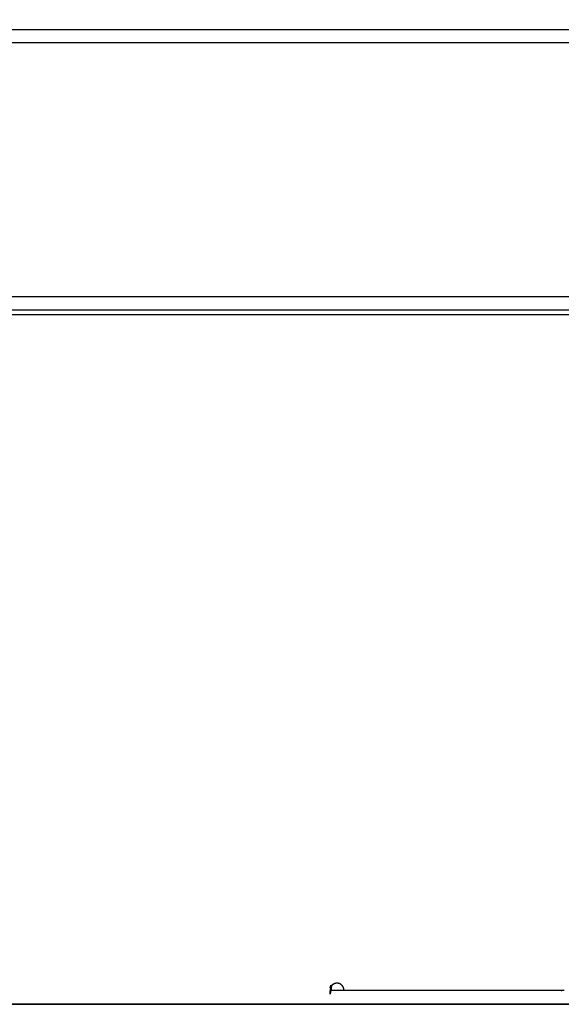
# Model space of a CAD drawing. Header units: millimetres. Extents: x -445 to 455, y -100 to 117.
# Tile 10 of 13: x 342 to 401, y -100 to 7. Entities that reach past the tile are written whole.
import ezdxf

# ---------------------------------------------------------------- set-up
doc = ezdxf.new("R2010")
doc.units = ezdxf.units.MM
doc.header["$MEASUREMENT"] = 0
doc.layers.add('Predefinito', color=5, linetype='Continuous')

# ---------------------------------------------------------------- blocks, each defined once
blk = doc.blocks.new('(#4957) MENSOLA_INTELIGENTE')
at = {"layer": 'Predefinito'}
for points in [[(872.62, 130.92), (27.38, 130.92)], [(821.22, 130.92), (78.78, 130.92)], [(821.37, 130.92), (821.22, 130.92)], [(821.34, 130.92), (821.22, 128.92)], [(821.22, 128.92), (821.34, 130.92)], [(821.22, 128.92), (821.22, 130.58)], [(821.34, 130.92), (846.34, 130.92)], [(821.34, 130.92), (846.34, 130.92)], [(821.34, 130.92), (846.34, 130.92)], [(846.34, 130.92), (821.34, 130.92)], [(821.37, 129.42), (821.37, 130.92)], [(821.97, 129.42), (821.97, 130.92)], [(846.66, 130.92), (822.72, 130.92)], [(822.72, 130.92), (822.72, 129.42)], [(822.72, 129.42), (822.72, 130.92)], [(833.84, 130.92), (833.84, 121.09)], [(833.84, 130.92), (833.84, 121.09)], [(834.69, 130.92), (834.69, 129.42)], [(846.66, 130.17), (822.72, 130.17)], [(872.62, 129.42), (27.38, 129.42)], [(821.22, 129.42), (78.78, 129.42)], [(78.78, 128.92), (821.22, 128.92)], [(78.78, 128.92), (821.22, 128.92)], [(821.22, 128.92), (821.22, 90.92)], [(821.22, 128.92), (821.22, 90.92)], [(821.22, 128.92), (821.22, 90.92)], [(821.22, 90.92), (821.22, 128.92)], [(821.22, 128.92), (821.22, 90.92)], [(821.22, 90.92), (821.22, 128.92)], [(821.22, 90.92), (821.22, 128.92)], [(846.66, 129.42), (822.72, 129.42)], [(836.84, 118.09), (836.84, 118.16), (836.83, 118.22), (836.83, 118.29), (836.82, 118.36), (836.82, 118.43), (836.81, 118.5), (836.8, 118.57), (836.79, 118.64), (836.77, 118.71), (836.76, 118.78), (836.74, 118.85), (836.72, 118.92), (836.7, 118.99), (836.68, 119.06), (836.65, 119.13), (836.63, 119.19), (836.6, 119.26), (836.57, 119.33), (836.54, 119.4), (836.5, 119.47), (836.47, 119.54), (836.43, 119.6), (836.39, 119.67), (836.35, 119.73), (836.3, 119.8), (836.26, 119.86), (836.21, 119.92), (836.17, 119.98), (836.12, 120.04), (836.06, 120.1), (836.01, 120.16), (835.96, 120.21), (835.9, 120.27), (835.85, 120.32), (835.79, 120.37), (835.73, 120.42), (835.67, 120.47), (835.6, 120.51), (835.54, 120.56), (835.48, 120.6), (835.41, 120.64), (835.35, 120.68), (835.28, 120.72), (835.21, 120.76), (835.15, 120.79), (835.08, 120.82), (835.01, 120.85), (834.94, 120.88), (834.87, 120.91), (834.8, 120.93), (834.73, 120.95), (834.66, 120.97), (834.59, 120.99), (834.52, 121.01), (834.45, 121.03), (834.38, 121.04), (834.31, 121.05), (834.24, 121.06), (834.17, 121.07), (834.11, 121.08), (834.04, 121.08), (833.97, 121.09), (833.9, 121.09), (833.84, 121.09), (833.77, 121.09), (833.7, 121.09), (833.63, 121.08), (833.57, 121.08), (833.5, 121.07), (833.43, 121.06), (833.36, 121.05), (833.29, 121.04), (833.22, 121.03), (833.15, 121.01), (833.08, 120.99), (833.01, 120.97), (832.94, 120.95), (832.87, 120.93), (832.8, 120.91), (832.73, 120.88), (832.66, 120.85), (832.59, 120.82), (832.53, 120.79), (832.46, 120.76), (832.39, 120.72), (832.33, 120.68), (832.26, 120.64), (832.19, 120.6), (832.13, 120.56), (832.07, 120.51), (832.01, 120.47), (831.95, 120.42), (831.89, 120.37), (831.83, 120.32), (831.77, 120.27), (831.72, 120.21), (831.66, 120.16), (831.61, 120.1), (831.56, 120.04), (831.51, 119.98), (831.46, 119.92), (831.41, 119.86), (831.37, 119.8), (831.33, 119.73), (831.28, 119.67), (831.24, 119.6), (831.21, 119.54), (831.17, 119.47), (831.14, 119.4), (831.11, 119.33), (831.08, 119.26), (831.05, 119.19), (831.02, 119.13), (831, 119.06), (830.97, 118.99), (830.95, 118.92), (830.93, 118.85), (830.92, 118.78), (830.9, 118.71), (830.89, 118.64), (830.87, 118.57), (830.86, 118.5), (830.86, 118.43), (830.85, 118.36), (830.84, 118.29), (830.84, 118.22), (830.84, 118.16), (830.84, 118.09)], [(836.84, 118.09), (836.83, 118.19), (836.83, 118.3), (836.82, 118.4), (836.81, 118.5), (836.79, 118.61), (836.77, 118.71), (836.75, 118.81), (836.72, 118.91), (836.69, 119.01), (836.66, 119.11), (836.62, 119.2), (836.58, 119.3), (836.54, 119.39), (836.49, 119.48), (836.44, 119.58), (836.39, 119.66), (836.33, 119.75), (836.28, 119.84), (836.21, 119.92), (836.15, 120), (836.08, 120.08), (836.01, 120.16), (835.94, 120.23), (835.86, 120.3), (835.79, 120.37), (835.71, 120.44), (835.62, 120.5), (835.54, 120.56), (835.45, 120.62), (835.37, 120.67), (835.28, 120.72), (835.18, 120.77), (835.09, 120.82), (835, 120.86), (834.9, 120.9), (834.8, 120.93), (834.7, 120.96), (834.6, 120.99), (834.5, 121.02), (834.4, 121.04), (834.3, 121.05), (834.2, 121.07), (834.09, 121.08), (833.99, 121.09), (833.89, 121.09), (833.78, 121.09), (833.68, 121.09), (833.58, 121.08), (833.47, 121.07), (833.37, 121.05), (833.27, 121.04), (833.17, 121.02), (833.07, 120.99), (832.97, 120.96), (832.87, 120.93), (832.77, 120.9), (832.68, 120.86), (832.58, 120.82), (832.49, 120.77), (832.4, 120.72), (832.31, 120.67), (832.22, 120.62), (832.13, 120.56), (832.05, 120.5), (831.97, 120.44), (831.89, 120.37), (831.81, 120.3), (831.73, 120.23), (831.66, 120.16), (831.59, 120.08), (831.52, 120), (831.46, 119.92), (831.4, 119.84), (831.34, 119.75), (831.28, 119.66), (831.23, 119.58), (831.18, 119.48), (831.13, 119.39), (831.09, 119.3), (831.05, 119.2), (831.01, 119.11), (830.98, 119.01), (830.95, 118.91), (830.92, 118.81), (830.9, 118.71), (830.88, 118.61), (830.86, 118.5), (830.85, 118.4), (830.84, 118.3), (830.84, 118.19), (830.84, 118.09)], [(836.84, 118.09), (836.83, 118.19), (836.83, 118.3), (836.82, 118.4), (836.81, 118.5), (836.79, 118.61), (836.77, 118.71), (836.75, 118.81), (836.72, 118.91), (836.69, 119.01), (836.66, 119.11), (836.62, 119.2), (836.58, 119.3), (836.54, 119.39), (836.49, 119.48), (836.44, 119.58), (836.39, 119.66), (836.33, 119.75), (836.28, 119.84), (836.21, 119.92), (836.15, 120), (836.08, 120.08), (836.01, 120.16), (835.94, 120.23), (835.86, 120.3), (835.79, 120.37), (835.71, 120.44), (835.62, 120.5), (835.54, 120.56), (835.45, 120.62), (835.37, 120.67), (835.28, 120.72), (835.18, 120.77), (835.09, 120.82), (835, 120.86), (834.9, 120.9), (834.8, 120.93), (834.7, 120.96), (834.6, 120.99), (834.5, 121.02), (834.4, 121.04), (834.3, 121.05), (834.2, 121.07), (834.09, 121.08), (833.99, 121.09), (833.89, 121.09), (833.78, 121.09), (833.68, 121.09), (833.58, 121.08), (833.47, 121.07), (833.37, 121.05), (833.27, 121.04), (833.17, 121.02), (833.07, 120.99), (832.97, 120.96), (832.87, 120.93), (832.77, 120.9), (832.68, 120.86), (832.58, 120.82), (832.49, 120.77), (832.4, 120.72), (832.31, 120.67), (832.22, 120.62), (832.13, 120.56), (832.05, 120.5), (831.97, 120.44), (831.89, 120.37), (831.81, 120.3), (831.73, 120.23), (831.66, 120.16), (831.59, 120.08), (831.52, 120), (831.46, 119.92), (831.4, 119.84), (831.34, 119.75), (831.28, 119.66), (831.23, 119.58), (831.18, 119.48), (831.13, 119.39), (831.09, 119.3), (831.05, 119.2), (831.01, 119.11), (830.98, 119.01), (830.95, 118.91), (830.92, 118.81), (830.9, 118.71), (830.88, 118.61), (830.86, 118.5), (830.85, 118.4), (830.84, 118.3), (830.84, 118.19), (830.84, 118.09)], [(830.84, 118.09), (830.84, 102.09)], [(830.84, 102.09), (830.84, 118.09)], [(830.84, 102.09), (830.84, 118.09)], [(836.84, 102.09), (836.84, 118.09)], [(836.84, 118.09), (836.84, 102.09)], [(836.84, 118.09), (836.84, 102.09)], [(821.22, 109.92), (78.78, 109.92)], [(821.22, 109.92), (78.78, 109.92)], [(830.84, 102.09), (830.76, 102.03), (830.69, 101.98), (830.62, 101.92), (830.55, 101.86), (830.48, 101.8), (830.41, 101.73), (830.34, 101.67), (830.27, 101.6), (830.21, 101.53), (830.14, 101.46), (830.08, 101.39), (830.02, 101.32), (829.95, 101.24), (829.89, 101.16), (829.83, 101.09), (829.78, 101.01), (829.72, 100.93), (829.66, 100.84), (829.61, 100.76), (829.56, 100.68), (829.51, 100.59), (829.46, 100.5), (829.41, 100.42), (829.36, 100.33), (829.32, 100.24), (829.28, 100.15), (829.24, 100.05), (829.2, 99.96), (829.16, 99.87), (829.13, 99.77), (829.09, 99.68), (829.06, 99.58), (829.03, 99.48), (829.01, 99.39), (828.98, 99.29), (828.96, 99.19), (828.94, 99.09), (828.92, 98.99), (828.9, 98.9), (828.89, 98.8), (828.87, 98.7), (828.86, 98.6), (828.85, 98.5), (828.85, 98.4), (828.84, 98.3), (828.84, 98.2), (828.84, 98.1), (828.84, 98), (828.84, 97.91), (828.84, 97.81), (828.85, 97.71), (828.86, 97.61), (828.87, 97.52), (828.88, 97.42), (828.89, 97.33), (828.91, 97.23), (828.93, 97.14), (828.95, 97.05), (828.97, 96.96), (828.99, 96.86), (829.01, 96.77), (829.04, 96.68), (829.06, 96.6), (829.09, 96.51), (829.12, 96.42), (829.15, 96.34), (829.19, 96.25), (829.22, 96.16), (829.26, 96.08), (829.3, 95.99), (829.34, 95.91), (829.38, 95.82), (829.43, 95.74), (829.47, 95.65), (829.52, 95.57), (829.57, 95.49), (829.62, 95.4), (829.67, 95.32), (829.73, 95.24), (829.79, 95.16), (829.84, 95.08), (829.9, 95), (829.97, 94.93), (830.03, 94.85), (830.09, 94.77), (830.16, 94.7), (830.23, 94.63), (830.3, 94.56), (830.37, 94.49), (830.44, 94.42), (830.52, 94.35), (830.6, 94.28), (830.67, 94.22), (830.75, 94.16), (830.83, 94.09), (830.91, 94.03), (831, 93.98), (831.08, 93.92), (831.16, 93.86), (831.25, 93.81), (831.34, 93.76), (831.42, 93.71), (831.51, 93.66), (831.6, 93.62), (831.69, 93.57), (831.78, 93.53), (831.87, 93.49), (831.97, 93.45), (832.06, 93.42), (832.15, 93.38), (832.24, 93.35), (832.34, 93.32), (832.43, 93.29), (832.53, 93.27), (832.62, 93.24), (832.71, 93.22), (832.81, 93.2), (832.9, 93.18), (833, 93.16), (833.09, 93.15), (833.19, 93.13), (833.28, 93.12), (833.37, 93.11), (833.47, 93.1), (833.56, 93.1), (833.65, 93.09), (833.74, 93.09), (833.84, 93.09), (833.93, 93.09), (834.02, 93.09), (834.11, 93.1), (834.21, 93.1), (834.3, 93.11), (834.39, 93.12), (834.49, 93.13), (834.58, 93.15), (834.68, 93.16), (834.77, 93.18), (834.86, 93.2), (834.96, 93.22), (835.05, 93.24), (835.15, 93.27), (835.24, 93.29), (835.34, 93.32), (835.43, 93.35), (835.52, 93.38), (835.62, 93.42), (835.71, 93.45), (835.8, 93.49), (835.89, 93.53), (835.98, 93.57), (836.07, 93.62), (836.16, 93.66), (836.25, 93.71), (836.34, 93.76), (836.42, 93.81), (836.51, 93.86), (836.59, 93.92), (836.68, 93.98), (836.76, 94.03), (836.84, 94.09), (836.92, 94.16), (837, 94.22), (837.08, 94.28), (837.15, 94.35), (837.23, 94.42), (837.3, 94.49), (837.37, 94.56), (837.44, 94.63), (837.51, 94.7), (837.58, 94.77), (837.64, 94.85), (837.71, 94.93), (837.77, 95), (837.83, 95.08), (837.89, 95.16), (837.94, 95.24), (838, 95.32), (838.05, 95.4), (838.1, 95.49), (838.15, 95.57), (838.2, 95.65), (838.25, 95.74), (838.29, 95.82), (838.33, 95.91), (838.37, 95.99), (838.41, 96.08), (838.45, 96.16), (838.49, 96.25), (838.52, 96.34), (838.55, 96.42), (838.58, 96.51), (838.61, 96.6), (838.63, 96.68), (838.66, 96.77), (838.68, 96.86), (838.71, 96.96), (838.73, 97.05), (838.75, 97.14), (838.76, 97.23), (838.78, 97.33), (838.79, 97.42), (838.8, 97.52), (838.81, 97.61), (838.82, 97.71), (838.83, 97.81), (838.83, 97.91), (838.84, 98), (838.84, 98.1), (838.84, 98.2), (838.83, 98.3), (838.83, 98.4), (838.82, 98.5), (838.81, 98.6), (838.8, 98.7), (838.79, 98.8), (838.77, 98.9), (838.75, 98.99), (838.73, 99.09), (838.71, 99.19), (838.69, 99.29), (838.67, 99.39), (838.64, 99.48), (838.61, 99.58), (838.58, 99.68), (838.54, 99.77), (838.51, 99.87), (838.47, 99.96), (838.43, 100.05), (838.39, 100.15), (838.35, 100.24), (838.31, 100.33), (838.26, 100.42), (838.21, 100.5), (838.17, 100.59), (838.12, 100.68), (838.06, 100.76), (838.01, 100.84), (837.95, 100.93), (837.9, 101.01), (837.84, 101.09), (837.78, 101.16), (837.72, 101.24), (837.66, 101.32), (837.59, 101.39), (837.53, 101.46), (837.46, 101.53), (837.4, 101.6), (837.33, 101.67), (837.26, 101.73), (837.19, 101.8), (837.12, 101.86), (837.05, 101.92), (836.98, 101.98), (836.91, 102.03), (836.84, 102.09)], [(830.84, 102.09), (830.7, 101.98), (830.57, 101.87), (830.44, 101.76), (830.31, 101.64), (830.19, 101.51), (830.07, 101.38), (829.96, 101.25), (829.86, 101.12), (829.75, 100.98), (829.65, 100.83), (829.56, 100.69), (829.47, 100.54), (829.39, 100.38), (829.32, 100.23), (829.24, 100.07), (829.18, 99.91), (829.12, 99.75), (829.06, 99.58), (829.01, 99.41), (828.97, 99.25), (828.93, 99.08), (828.9, 98.91), (828.88, 98.74), (828.86, 98.56), (828.85, 98.39), (828.84, 98.22), (828.84, 98.04), (828.84, 97.87), (828.85, 97.7), (828.87, 97.52), (828.89, 97.35), (828.92, 97.18), (828.95, 97.01), (828.99, 96.84), (829.04, 96.67), (829.09, 96.51), (829.15, 96.35), (829.21, 96.18), (829.28, 96.03), (829.36, 95.87), (829.44, 95.71), (829.52, 95.56), (829.61, 95.42), (829.71, 95.27), (829.81, 95.13), (829.91, 94.99), (830.02, 94.86), (830.14, 94.73), (830.26, 94.6), (830.38, 94.48), (830.51, 94.36), (830.64, 94.25), (830.77, 94.14), (830.91, 94.03), (831.06, 93.94), (831.2, 93.84), (831.35, 93.75), (831.5, 93.67), (831.66, 93.59), (831.81, 93.52), (831.97, 93.45), (832.14, 93.39), (832.3, 93.33), (832.47, 93.28), (832.63, 93.24), (832.8, 93.2), (832.97, 93.17), (833.14, 93.14), (833.32, 93.12), (833.49, 93.1), (833.66, 93.09), (833.84, 93.09), (834.01, 93.09), (834.18, 93.1), (834.36, 93.12), (834.53, 93.14), (834.7, 93.17), (834.87, 93.2), (835.04, 93.24), (835.21, 93.28), (835.37, 93.33), (835.54, 93.39), (835.7, 93.45), (835.86, 93.52), (836.02, 93.59), (836.17, 93.67), (836.32, 93.75), (836.47, 93.84), (836.62, 93.94), (836.76, 94.03), (836.9, 94.14), (837.03, 94.25), (837.17, 94.36), (837.29, 94.48), (837.42, 94.6), (837.54, 94.73), (837.65, 94.86), (837.76, 94.99), (837.86, 95.13), (837.96, 95.27), (838.06, 95.42), (838.15, 95.56), (838.24, 95.71), (838.32, 95.87), (838.39, 96.03), (838.46, 96.18), (838.52, 96.35), (838.58, 96.51), (838.63, 96.67), (838.68, 96.84), (838.72, 97.01), (838.75, 97.18), (838.78, 97.35), (838.8, 97.52), (838.82, 97.7), (838.83, 97.87), (838.84, 98.04), (838.83, 98.22), (838.83, 98.39), (838.81, 98.56), (838.79, 98.74), (838.77, 98.91), (838.74, 99.08), (838.7, 99.25), (838.66, 99.41), (838.61, 99.58), (838.55, 99.75), (838.49, 99.91), (838.43, 100.07), (838.36, 100.23), (838.28, 100.38), (838.2, 100.54), (838.11, 100.69), (838.02, 100.83), (837.92, 100.98), (837.82, 101.12), (837.71, 101.25), (837.6, 101.38), (837.48, 101.51), (837.36, 101.64), (837.24, 101.76), (837.11, 101.87), (836.97, 101.98), (836.84, 102.09)], [(830.84, 102.09), (830.7, 101.98), (830.57, 101.87), (830.44, 101.76), (830.31, 101.64), (830.19, 101.51), (830.07, 101.38), (829.96, 101.25), (829.86, 101.12), (829.75, 100.98), (829.65, 100.83), (829.56, 100.69), (829.47, 100.54), (829.39, 100.38), (829.32, 100.23), (829.24, 100.07), (829.18, 99.91), (829.12, 99.75), (829.06, 99.58), (829.01, 99.41), (828.97, 99.25), (828.93, 99.08), (828.9, 98.91), (828.88, 98.74), (828.86, 98.56), (828.85, 98.39), (828.84, 98.22), (828.84, 98.04), (828.84, 97.87), (828.85, 97.7), (828.87, 97.52), (828.89, 97.35), (828.92, 97.18), (828.95, 97.01), (828.99, 96.84), (829.04, 96.67), (829.09, 96.51), (829.15, 96.35), (829.21, 96.18), (829.28, 96.03), (829.36, 95.87), (829.44, 95.71), (829.52, 95.56), (829.61, 95.42), (829.71, 95.27), (829.81, 95.13), (829.91, 94.99), (830.02, 94.86), (830.14, 94.73), (830.26, 94.6), (830.38, 94.48), (830.51, 94.36), (830.64, 94.25), (830.77, 94.14), (830.91, 94.03), (831.06, 93.94), (831.2, 93.84), (831.35, 93.75), (831.5, 93.67), (831.66, 93.59), (831.81, 93.52), (831.97, 93.45), (832.14, 93.39), (832.3, 93.33), (832.47, 93.28), (832.63, 93.24), (832.8, 93.2), (832.97, 93.17), (833.14, 93.14), (833.32, 93.12), (833.49, 93.1), (833.66, 93.09), (833.84, 93.09), (834.01, 93.09), (834.18, 93.1), (834.36, 93.12), (834.53, 93.14), (834.7, 93.17), (834.87, 93.2), (835.04, 93.24), (835.21, 93.28), (835.37, 93.33), (835.54, 93.39), (835.7, 93.45), (835.86, 93.52), (836.02, 93.59), (836.17, 93.67), (836.32, 93.75), (836.47, 93.84), (836.62, 93.94), (836.76, 94.03), (836.9, 94.14), (837.03, 94.25), (837.17, 94.36), (837.29, 94.48), (837.42, 94.6), (837.54, 94.73), (837.65, 94.86), (837.76, 94.99), (837.86, 95.13), (837.96, 95.27), (838.06, 95.42), (838.15, 95.56), (838.24, 95.71), (838.32, 95.87), (838.39, 96.03), (838.46, 96.18), (838.52, 96.35), (838.58, 96.51), (838.63, 96.67), (838.68, 96.84), (838.72, 97.01), (838.75, 97.18), (838.78, 97.35), (838.8, 97.52), (838.82, 97.7), (838.83, 97.87), (838.84, 98.04), (838.83, 98.22), (838.83, 98.39), (838.81, 98.56), (838.79, 98.74), (838.77, 98.91), (838.74, 99.08), (838.7, 99.25), (838.66, 99.41), (838.61, 99.58), (838.55, 99.75), (838.49, 99.91), (838.43, 100.07), (838.36, 100.23), (838.28, 100.38), (838.2, 100.54), (838.11, 100.69), (838.02, 100.83), (837.92, 100.98), (837.82, 101.12), (837.71, 101.25), (837.6, 101.38), (837.48, 101.51), (837.36, 101.64), (837.24, 101.76), (837.11, 101.87), (836.97, 101.98), (836.84, 102.09)], [(821.22, 90.92), (78.78, 90.92)], [(78.78, 90.92), (821.22, 90.92)], [(821.22, 90.92), (78.78, 90.92)], [(821.34, 11.18), (821.22, 90.92)], [(821.22, 90.92), (821.34, 11.18)], [(898.4, 81.99), (1.6, 81.99)], [(898.4, 81.55), (1.6, 81.55)], [(846.34, 67.55), (821.34, 67.55)], [(846.34, 67.55), (821.34, 67.55)], [(897.07, 34.11), (2.93, 34.11)], [(450, 34.14), (897.11, 34.14)], [(897.07, 32.61), (2.93, 32.61)], [(897.11, 32.7), (450, 32.7)], [(836.84, 14.18), (836.84, 14.25), (836.83, 14.32), (836.83, 14.38), (836.82, 14.45), (836.82, 14.52), (836.81, 14.59), (836.8, 14.66), (836.79, 14.73), (836.77, 14.8), (836.76, 14.87), (836.74, 14.94), (836.72, 15.01), (836.7, 15.08), (836.68, 15.15), (836.65, 15.22), (836.63, 15.29), (836.6, 15.36), (836.57, 15.42), (836.54, 15.49), (836.5, 15.56), (836.47, 15.63), (836.43, 15.69), (836.39, 15.76), (836.35, 15.82), (836.3, 15.89), (836.26, 15.95), (836.21, 16.01), (836.17, 16.07), (836.12, 16.13), (836.06, 16.19), (836.01, 16.25), (835.96, 16.3), (835.9, 16.36), (835.85, 16.41), (835.79, 16.46), (835.73, 16.51), (835.67, 16.56), (835.6, 16.61), (835.54, 16.65), (835.48, 16.69), (835.41, 16.73), (835.35, 16.77), (835.28, 16.81), (835.21, 16.85), (835.15, 16.88), (835.08, 16.91), (835.01, 16.94), (834.94, 16.97), (834.87, 17), (834.8, 17.02), (834.73, 17.05), (834.66, 17.07), (834.59, 17.09), (834.52, 17.1), (834.45, 17.12), (834.38, 17.13), (834.31, 17.14), (834.24, 17.16), (834.17, 17.16), (834.11, 17.17), (834.04, 17.18), (833.97, 17.18), (833.9, 17.18), (833.84, 17.18), (833.77, 17.18), (833.7, 17.18), (833.63, 17.18), (833.57, 17.17), (833.5, 17.16), (833.43, 17.16), (833.36, 17.14), (833.29, 17.13), (833.22, 17.12), (833.15, 17.1), (833.08, 17.09), (833.01, 17.07), (832.94, 17.05), (832.87, 17.02), (832.8, 17), (832.73, 16.97), (832.66, 16.94), (832.59, 16.91), (832.53, 16.88), (832.46, 16.85), (832.39, 16.81), (832.33, 16.77), (832.26, 16.73), (832.19, 16.69), (832.13, 16.65), (832.07, 16.61), (832.01, 16.56), (831.95, 16.51), (831.89, 16.46), (831.83, 16.41), (831.77, 16.36), (831.72, 16.3), (831.66, 16.25), (831.61, 16.19), (831.56, 16.13), (831.51, 16.07), (831.46, 16.01), (831.41, 15.95), (831.37, 15.89), (831.33, 15.82), (831.28, 15.76), (831.24, 15.69), (831.21, 15.63), (831.17, 15.56), (831.14, 15.49), (831.11, 15.42), (831.08, 15.36), (831.05, 15.29), (831.02, 15.22), (831, 15.15), (830.97, 15.08), (830.95, 15.01), (830.93, 14.94), (830.92, 14.87), (830.9, 14.8), (830.89, 14.73), (830.87, 14.66), (830.86, 14.59), (830.86, 14.52), (830.85, 14.45), (830.84, 14.38), (830.84, 14.32), (830.84, 14.25), (830.84, 14.18)], [(836.84, 14.18), (836.84, 14.25), (836.83, 14.32), (836.83, 14.38), (836.82, 14.45), (836.82, 14.52), (836.81, 14.59), (836.8, 14.66), (836.79, 14.73), (836.77, 14.8), (836.76, 14.87), (836.74, 14.94), (836.72, 15.01), (836.7, 15.08), (836.68, 15.15), (836.65, 15.22), (836.63, 15.29), (836.6, 15.36), (836.57, 15.42), (836.54, 15.49), (836.5, 15.56), (836.47, 15.63), (836.43, 15.69), (836.39, 15.76), (836.35, 15.82), (836.3, 15.89), (836.26, 15.95), (836.21, 16.01), (836.17, 16.07), (836.12, 16.13), (836.06, 16.19), (836.01, 16.25), (835.96, 16.3), (835.9, 16.36), (835.85, 16.41), (835.79, 16.46), (835.73, 16.51), (835.67, 16.56), (835.6, 16.61), (835.54, 16.65), (835.48, 16.69), (835.41, 16.73), (835.35, 16.77), (835.28, 16.81), (835.21, 16.85), (835.15, 16.88), (835.08, 16.91), (835.01, 16.94), (834.94, 16.97), (834.87, 17), (834.8, 17.02), (834.73, 17.05), (834.66, 17.07), (834.59, 17.09), (834.52, 17.1), (834.45, 17.12), (834.38, 17.13), (834.31, 17.14), (834.24, 17.16), (834.17, 17.16), (834.11, 17.17), (834.04, 17.18), (833.97, 17.18), (833.9, 17.18), (833.84, 17.18), (833.77, 17.18), (833.7, 17.18), (833.63, 17.18), (833.57, 17.17), (833.5, 17.16), (833.43, 17.16), (833.36, 17.14), (833.29, 17.13), (833.22, 17.12), (833.15, 17.1), (833.08, 17.09), (833.01, 17.07), (832.94, 17.05), (832.87, 17.02), (832.8, 17), (832.73, 16.97), (832.66, 16.94), (832.59, 16.91), (832.53, 16.88), (832.46, 16.85), (832.39, 16.81), (832.33, 16.77), (832.26, 16.73), (832.19, 16.69), (832.13, 16.65), (832.07, 16.61), (832.01, 16.56), (831.95, 16.51), (831.89, 16.46), (831.83, 16.41), (831.77, 16.36), (831.72, 16.3), (831.66, 16.25), (831.61, 16.19), (831.56, 16.13), (831.51, 16.07), (831.46, 16.01), (831.41, 15.95), (831.37, 15.89), (831.33, 15.82), (831.28, 15.76), (831.24, 15.69), (831.21, 15.63), (831.17, 15.56), (831.14, 15.49), (831.11, 15.42), (831.08, 15.36), (831.05, 15.29), (831.02, 15.22), (831, 15.15), (830.97, 15.08), (830.95, 15.01), (830.93, 14.94), (830.92, 14.87), (830.9, 14.8), (830.89, 14.73), (830.87, 14.66), (830.86, 14.59), (830.86, 14.52), (830.85, 14.45), (830.84, 14.38), (830.84, 14.32), (830.84, 14.25), (830.84, 14.18)], [(836.84, 14.18), (836.83, 14.29), (836.83, 14.39), (836.82, 14.49), (836.81, 14.6), (836.79, 14.7), (836.77, 14.8), (836.75, 14.9), (836.72, 15), (836.69, 15.1), (836.66, 15.2), (836.62, 15.29), (836.58, 15.39), (836.54, 15.48), (836.49, 15.58), (836.44, 15.67), (836.39, 15.76), (836.33, 15.84), (836.28, 15.93), (836.21, 16.01), (836.15, 16.09), (836.08, 16.17), (836.01, 16.25), (835.94, 16.32), (835.86, 16.39), (835.79, 16.46), (835.71, 16.53), (835.62, 16.59), (835.54, 16.65), (835.45, 16.71), (835.37, 16.76), (835.28, 16.81), (835.18, 16.86), (835.09, 16.91), (835, 16.95), (834.9, 16.99), (834.8, 17.02), (834.7, 17.05), (834.6, 17.08), (834.5, 17.11), (834.4, 17.13), (834.3, 17.15), (834.2, 17.16), (834.09, 17.17), (833.99, 17.18), (833.89, 17.18), (833.78, 17.18), (833.68, 17.18), (833.58, 17.17), (833.47, 17.16), (833.37, 17.15), (833.27, 17.13), (833.17, 17.11), (833.07, 17.08), (832.97, 17.05), (832.87, 17.02), (832.77, 16.99), (832.68, 16.95), (832.58, 16.91), (832.49, 16.86), (832.4, 16.81), (832.31, 16.76), (832.22, 16.71), (832.13, 16.65), (832.05, 16.59), (831.97, 16.53), (831.89, 16.46), (831.81, 16.39), (831.73, 16.32), (831.66, 16.25), (831.59, 16.17), (831.52, 16.09), (831.46, 16.01), (831.4, 15.93), (831.34, 15.84), (831.28, 15.76), (831.23, 15.67), (831.18, 15.58), (831.13, 15.48), (831.09, 15.39), (831.05, 15.29), (831.01, 15.2), (830.98, 15.1), (830.95, 15), (830.92, 14.9), (830.9, 14.8), (830.88, 14.7), (830.86, 14.6), (830.85, 14.49), (830.84, 14.39), (830.84, 14.29), (830.84, 14.18)], [(830.84, 14.18), (830.84, 14.12), (830.84, 14.05), (830.84, 13.98), (830.85, 13.91), (830.86, 13.84), (830.86, 13.78), (830.87, 13.71), (830.89, 13.64), (830.9, 13.57), (830.92, 13.5), (830.93, 13.43), (830.95, 13.36), (830.97, 13.29), (831, 13.22), (831.02, 13.15), (831.05, 13.08), (831.08, 13.01), (831.11, 12.94), (831.14, 12.87), (831.17, 12.8), (831.21, 12.74), (831.24, 12.67), (831.28, 12.61), (831.33, 12.54), (831.37, 12.48), (831.41, 12.41), (831.46, 12.35), (831.51, 12.29), (831.56, 12.23), (831.61, 12.17), (831.66, 12.12), (831.72, 12.06), (831.77, 12.01), (831.83, 11.95), (831.89, 11.9), (831.95, 11.85), (832.01, 11.81), (832.07, 11.76), (832.13, 11.71), (832.19, 11.67), (832.26, 11.63), (832.33, 11.59), (832.39, 11.55), (832.46, 11.52), (832.53, 11.48), (832.59, 11.45), (832.66, 11.42), (832.73, 11.39), (832.8, 11.37), (832.87, 11.34), (832.94, 11.32), (833.01, 11.3), (833.08, 11.28), (833.15, 11.26), (833.22, 11.25), (833.29, 11.23), (833.36, 11.22), (833.43, 11.21), (833.5, 11.2), (833.57, 11.19), (833.63, 11.19), (833.7, 11.19), (833.77, 11.18), (833.84, 11.18), (833.9, 11.18), (833.97, 11.19), (834.04, 11.19), (834.11, 11.19), (834.17, 11.2), (834.24, 11.21), (834.31, 11.22), (834.38, 11.23), (834.45, 11.25), (834.52, 11.26), (834.59, 11.28), (834.66, 11.3), (834.73, 11.32), (834.8, 11.34), (834.87, 11.37), (834.94, 11.39), (835.01, 11.42), (835.08, 11.45), (835.15, 11.48), (835.21, 11.52), (835.28, 11.55), (835.35, 11.59), (835.41, 11.63), (835.48, 11.67), (835.54, 11.71), (835.6, 11.76), (835.67, 11.81), (835.73, 11.85), (835.79, 11.9), (835.85, 11.95), (835.9, 12.01), (835.96, 12.06), (836.01, 12.12), (836.06, 12.17), (836.12, 12.23), (836.17, 12.29), (836.21, 12.35), (836.26, 12.41), (836.3, 12.48), (836.35, 12.54), (836.39, 12.61), (836.43, 12.67), (836.47, 12.74), (836.5, 12.8), (836.54, 12.87), (836.57, 12.94), (836.6, 13.01), (836.63, 13.08), (836.65, 13.15), (836.68, 13.22), (836.7, 13.29), (836.72, 13.36), (836.74, 13.43), (836.76, 13.5), (836.77, 13.57), (836.79, 13.64), (836.8, 13.71), (836.81, 13.78), (836.82, 13.84), (836.82, 13.91), (836.83, 13.98), (836.83, 14.05), (836.84, 14.12), (836.84, 14.18)], [(830.84, 14.18), (830.84, 14.12), (830.84, 14.05), (830.84, 13.98), (830.85, 13.91), (830.86, 13.84), (830.86, 13.78), (830.87, 13.71), (830.89, 13.64), (830.9, 13.57), (830.92, 13.5), (830.93, 13.43), (830.95, 13.36), (830.97, 13.29), (831, 13.22), (831.02, 13.15), (831.05, 13.08), (831.08, 13.01), (831.11, 12.94), (831.14, 12.87), (831.17, 12.8), (831.21, 12.74), (831.24, 12.67), (831.28, 12.61), (831.33, 12.54), (831.37, 12.48), (831.41, 12.41), (831.46, 12.35), (831.51, 12.29), (831.56, 12.23), (831.61, 12.17), (831.66, 12.12), (831.72, 12.06), (831.77, 12.01), (831.83, 11.95), (831.89, 11.9), (831.95, 11.85), (832.01, 11.81), (832.07, 11.76), (832.13, 11.71), (832.19, 11.67), (832.26, 11.63), (832.33, 11.59), (832.39, 11.55), (832.46, 11.52), (832.53, 11.48), (832.59, 11.45), (832.66, 11.42), (832.73, 11.39), (832.8, 11.37), (832.87, 11.34), (832.94, 11.32), (833.01, 11.3), (833.08, 11.28), (833.15, 11.26), (833.22, 11.25), (833.29, 11.23), (833.36, 11.22), (833.43, 11.21), (833.5, 11.2), (833.57, 11.19), (833.63, 11.19), (833.7, 11.19), (833.77, 11.18), (833.84, 11.18), (833.9, 11.18), (833.97, 11.19), (834.04, 11.19), (834.11, 11.19), (834.17, 11.2), (834.24, 11.21), (834.31, 11.22), (834.38, 11.23), (834.45, 11.25), (834.52, 11.26), (834.59, 11.28), (834.66, 11.3), (834.73, 11.32), (834.8, 11.34), (834.87, 11.37), (834.94, 11.39), (835.01, 11.42), (835.08, 11.45), (835.15, 11.48), (835.21, 11.52), (835.28, 11.55), (835.35, 11.59), (835.41, 11.63), (835.48, 11.67), (835.54, 11.71), (835.6, 11.76), (835.67, 11.81), (835.73, 11.85), (835.79, 11.9), (835.85, 11.95), (835.9, 12.01), (835.96, 12.06), (836.01, 12.12), (836.06, 12.17), (836.12, 12.23), (836.17, 12.29), (836.21, 12.35), (836.26, 12.41), (836.3, 12.48), (836.35, 12.54), (836.39, 12.61), (836.43, 12.67), (836.47, 12.74), (836.5, 12.8), (836.54, 12.87), (836.57, 12.94), (836.6, 13.01), (836.63, 13.08), (836.65, 13.15), (836.68, 13.22), (836.7, 13.29), (836.72, 13.36), (836.74, 13.43), (836.76, 13.5), (836.77, 13.57), (836.79, 13.64), (836.8, 13.71), (836.81, 13.78), (836.82, 13.84), (836.82, 13.91), (836.83, 13.98), (836.83, 14.05), (836.84, 14.12), (836.84, 14.18)], [(830.84, 14.18), (830.84, 14.08), (830.84, 13.98), (830.85, 13.87), (830.86, 13.77), (830.88, 13.67), (830.9, 13.57), (830.92, 13.46), (830.95, 13.36), (830.98, 13.27), (831.01, 13.17), (831.05, 13.07), (831.09, 12.98), (831.13, 12.88), (831.18, 12.79), (831.23, 12.7), (831.28, 12.61), (831.34, 12.52), (831.4, 12.44), (831.46, 12.35), (831.52, 12.27), (831.59, 12.19), (831.66, 12.12), (831.73, 12.04), (831.81, 11.97), (831.89, 11.9), (831.97, 11.84), (832.05, 11.77), (832.13, 11.71), (832.22, 11.66), (832.31, 11.6), (832.4, 11.55), (832.49, 11.5), (832.58, 11.46), (832.68, 11.42), (832.77, 11.38), (832.87, 11.34), (832.97, 11.31), (833.07, 11.28), (833.17, 11.26), (833.27, 11.24), (833.37, 11.22), (833.47, 11.2), (833.58, 11.19), (833.68, 11.19), (833.78, 11.18), (833.89, 11.18), (833.99, 11.19), (834.09, 11.19), (834.2, 11.2), (834.3, 11.22), (834.4, 11.24), (834.5, 11.26), (834.6, 11.28), (834.7, 11.31), (834.8, 11.34), (834.9, 11.38), (835, 11.42), (835.09, 11.46), (835.18, 11.5), (835.28, 11.55), (835.37, 11.6), (835.45, 11.66), (835.54, 11.71), (835.62, 11.77), (835.71, 11.84), (835.79, 11.9), (835.86, 11.97), (835.94, 12.04), (836.01, 12.12), (836.08, 12.19), (836.15, 12.27), (836.21, 12.35), (836.28, 12.44), (836.33, 12.52), (836.39, 12.61), (836.44, 12.7), (836.49, 12.79), (836.54, 12.88), (836.58, 12.98), (836.62, 13.07), (836.66, 13.17), (836.69, 13.27), (836.72, 13.36), (836.75, 13.46), (836.77, 13.57), (836.79, 13.67), (836.81, 13.77), (836.82, 13.87), (836.83, 13.98), (836.83, 14.08), (836.84, 14.18)], [(828.34, 4.18), (828.18, 4.18), (828.02, 4.19), (827.87, 4.2), (827.71, 4.21), (827.55, 4.23), (827.39, 4.25), (827.22, 4.27), (827.06, 4.3), (826.9, 4.33), (826.74, 4.37), (826.57, 4.41), (826.41, 4.45), (826.25, 4.5), (826.08, 4.55), (825.92, 4.61), (825.76, 4.67), (825.6, 4.74), (825.44, 4.81), (825.28, 4.89), (825.12, 4.96), (824.96, 5.05), (824.81, 5.14), (824.66, 5.23), (824.51, 5.32), (824.36, 5.42), (824.21, 5.53), (824.07, 5.64), (823.92, 5.75), (823.79, 5.86), (823.65, 5.98), (823.52, 6.11), (823.39, 6.23), (823.26, 6.36), (823.14, 6.5), (823.02, 6.63), (822.9, 6.77), (822.79, 6.91), (822.68, 7.06), (822.58, 7.2), (822.48, 7.35), (822.38, 7.5), (822.29, 7.66), (822.2, 7.81), (822.12, 7.97), (822.04, 8.13), (821.96, 8.28), (821.89, 8.44), (821.83, 8.61), (821.77, 8.77), (821.71, 8.93), (821.66, 9.09), (821.61, 9.26), (821.56, 9.42), (821.52, 9.58), (821.49, 9.75), (821.45, 9.91), (821.43, 10.07), (821.4, 10.23), (821.38, 10.39), (821.36, 10.55), (821.35, 10.71), (821.34, 10.87), (821.34, 11.03), (821.34, 11.18)], [(828.34, 4.18), (828.18, 4.18), (828.02, 4.19), (827.87, 4.2), (827.71, 4.21), (827.55, 4.23), (827.39, 4.25), (827.22, 4.27), (827.06, 4.3), (826.9, 4.33), (826.74, 4.37), (826.57, 4.41), (826.41, 4.45), (826.25, 4.5), (826.08, 4.55), (825.92, 4.61), (825.76, 4.67), (825.6, 4.74), (825.44, 4.81), (825.28, 4.89), (825.12, 4.96), (824.96, 5.05), (824.81, 5.14), (824.66, 5.23), (824.51, 5.32), (824.36, 5.42), (824.21, 5.53), (824.07, 5.64), (823.92, 5.75), (823.79, 5.86), (823.65, 5.98), (823.52, 6.11), (823.39, 6.23), (823.26, 6.36), (823.14, 6.5), (823.02, 6.63), (822.9, 6.77), (822.79, 6.91), (822.68, 7.06), (822.58, 7.2), (822.48, 7.35), (822.38, 7.5), (822.29, 7.66), (822.2, 7.81), (822.12, 7.97), (822.04, 8.13), (821.96, 8.28), (821.89, 8.44), (821.83, 8.61), (821.77, 8.77), (821.71, 8.93), (821.66, 9.09), (821.61, 9.26), (821.56, 9.42), (821.52, 9.58), (821.49, 9.75), (821.45, 9.91), (821.43, 10.07), (821.4, 10.23), (821.38, 10.39), (821.36, 10.55), (821.35, 10.71), (821.34, 10.87), (821.34, 11.03), (821.34, 11.18)], [(828.34, 4.18), (828.1, 4.19), (827.86, 4.2), (827.62, 4.22), (827.38, 4.25), (827.15, 4.28), (826.91, 4.33), (826.68, 4.38), (826.45, 4.44), (826.22, 4.51), (825.99, 4.59), (825.77, 4.67), (825.55, 4.76), (825.33, 4.86), (825.12, 4.97), (824.91, 5.08), (824.7, 5.2), (824.5, 5.33), (824.3, 5.46), (824.11, 5.61), (823.92, 5.75), (823.74, 5.91), (823.56, 6.07), (823.39, 6.23), (823.22, 6.4), (823.06, 6.58), (822.91, 6.77), (822.76, 6.95), (822.62, 7.15), (822.48, 7.34), (822.36, 7.55), (822.23, 7.75), (822.12, 7.96), (822.01, 8.18), (821.92, 8.39), (821.82, 8.61), (821.74, 8.84), (821.66, 9.07), (821.6, 9.29), (821.54, 9.53), (821.48, 9.76), (821.44, 9.99), (821.4, 10.23), (821.37, 10.47), (821.35, 10.71), (821.34, 10.94), (821.34, 11.18)], [(833.84, 11.18), (833.84, 4.18)], [(833.84, 11.18), (833.84, 4.18)], [(846.34, 4.18), (828.34, 4.18)], [(846.34, 4.18), (828.34, 4.18)], [(846.34, 4.18), (828.34, 4.18)]]:
    blk.add_lwpolyline(points, dxfattribs=at)
at = {"layer": 'Predefinito', "extrusion": (0, 1, 0)}
for points in [[(-450, -74.93), (-897.96, -74.93)], [(-822.72, -1.51), (-821.34, -1.5)], [(-822.72, -1.51), (-822.72, -1.52), (-822.72, -1.54), (-822.72, -1.55), (-822.72, -1.57), (-822.72, -1.58), (-822.72, -1.6), (-822.71, -1.61), (-822.71, -1.62), (-822.71, -1.64), (-822.71, -1.65), (-822.71, -1.67), (-822.7, -1.68), (-822.7, -1.7), (-822.7, -1.71), (-822.7, -1.73), (-822.69, -1.74), (-822.69, -1.76), (-822.68, -1.77), (-822.68, -1.78), (-822.67, -1.8), (-822.67, -1.81), (-822.66, -1.83), (-822.66, -1.84), (-822.65, -1.86), (-822.65, -1.87), (-822.64, -1.88), (-822.63, -1.9), (-822.62, -1.91), (-822.62, -1.92), (-822.61, -1.94), (-822.6, -1.95), (-822.59, -1.96), (-822.58, -1.98), (-822.57, -1.99), (-822.57, -2), (-822.56, -2.01), (-822.55, -2.03), (-822.54, -2.04), (-822.53, -2.05), (-822.52, -2.06), (-822.51, -2.07), (-822.49, -2.08), (-822.48, -2.09), (-822.47, -2.1), (-822.46, -2.11), (-822.45, -2.12), (-822.44, -2.13), (-822.43, -2.14), (-822.41, -2.15), (-822.4, -2.16), (-822.39, -2.17), (-822.38, -2.18), (-822.36, -2.19), (-822.35, -2.19), (-822.34, -2.2), (-822.33, -2.21), (-822.31, -2.21), (-822.3, -2.22), (-822.29, -2.23), (-822.28, -2.23), (-822.26, -2.24), (-822.25, -2.24), (-822.24, -2.25), (-822.22, -2.25), (-822.21, -2.26), (-822.2, -2.26), (-822.18, -2.27), (-822.17, -2.27), (-822.16, -2.28), (-822.14, -2.28), (-822.13, -2.28), (-822.11, -2.29), (-822.1, -2.29), (-822.08, -2.29), (-822.07, -2.29), (-822.05, -2.29), (-822.04, -2.3), (-822.02, -2.3), (-822.01, -2.3), (-822, -2.3), (-821.98, -2.3), (-821.96, -2.3), (-821.95, -2.3), (-821.93, -2.3), (-821.92, -2.3), (-821.9, -2.3), (-821.89, -2.3), (-821.87, -2.29), (-821.86, -2.29), (-821.84, -2.29), (-821.83, -2.29), (-821.81, -2.28), (-821.8, -2.28), (-821.78, -2.28), (-821.77, -2.27), (-821.75, -2.27), (-821.74, -2.26), (-821.72, -2.26), (-821.71, -2.25), (-821.69, -2.25), (-821.68, -2.24), (-821.67, -2.24), (-821.65, -2.23), (-821.64, -2.22), (-821.62, -2.22), (-821.61, -2.21), (-821.6, -2.2), (-821.58, -2.19), (-821.57, -2.19), (-821.56, -2.18), (-821.55, -2.17), (-821.53, -2.16), (-821.52, -2.15), (-821.51, -2.14), (-821.5, -2.13), (-821.49, -2.13), (-821.47, -2.12), (-821.46, -2.11), (-821.45, -2.1), (-821.44, -2.09), (-821.43, -2.08), (-821.42, -2.07), (-821.41, -2.05), (-821.4, -2.04), (-821.39, -2.03), (-821.38, -2.02), (-821.38, -2.01), (-821.37, -2)], [(-846.34, -1.5), (-822.72, -1.51)], [(-846.39, -1.5), (-846.34, -1.5)], [(-846.44, 0), (-846.34, 0)], [(-846.42, 0), (-846.34, 0)], [(-846.66, -1.51), (-846.62, -1.51), (-846.58, -1.5), (-846.54, -1.5), (-846.5, -1.5), (-846.46, -1.5), (-846.42, -1.5), (-846.38, -1.5), (-846.34, -1.5)], [(-898.28, -76.84), (-450, -76.84)], [(-822.72, -1.51), (-822.72, -1.54), (-822.72, -1.56), (-822.72, -1.59), (-822.71, -1.61), (-822.71, -1.64), (-822.71, -1.66), (-822.7, -1.69), (-822.7, -1.72), (-822.69, -1.74), (-822.69, -1.77), (-822.68, -1.79), (-822.67, -1.81), (-822.66, -1.84), (-822.65, -1.86), (-822.64, -1.89), (-822.63, -1.91), (-822.61, -1.93), (-822.6, -1.95), (-822.58, -1.97), (-822.57, -2), (-822.55, -2.02), (-822.54, -2.04), (-822.52, -2.06), (-822.5, -2.07), (-822.48, -2.09), (-822.47, -2.11), (-822.45, -2.13), (-822.43, -2.14), (-822.41, -2.16), (-822.38, -2.17), (-822.36, -2.19), (-822.34, -2.2), (-822.32, -2.21), (-822.29, -2.22), (-822.27, -2.24), (-822.25, -2.25), (-822.22, -2.25), (-822.2, -2.26), (-822.17, -2.27), (-822.15, -2.28), (-822.12, -2.28), (-822.1, -2.29), (-822.07, -2.29), (-822.05, -2.3), (-822.02, -2.3), (-822, -2.3), (-821.97, -2.3), (-821.94, -2.3), (-821.92, -2.3), (-821.89, -2.3), (-821.87, -2.29), (-821.84, -2.29), (-821.82, -2.28), (-821.79, -2.28), (-821.77, -2.27), (-821.74, -2.27), (-821.72, -2.26), (-821.69, -2.25), (-821.67, -2.24), (-821.64, -2.23), (-821.62, -2.22), (-821.6, -2.2), (-821.58, -2.19), (-821.55, -2.18), (-821.53, -2.16), (-821.51, -2.15), (-821.49, -2.13), (-821.47, -2.11), (-821.45, -2.1), (-821.43, -2.08), (-821.42, -2.06), (-821.4, -2.04), (-821.38, -2.02), (-821.37, -2)], [(-450, -74.93), (-897.96, -74.93)], [(-898.28, -75.41), (-450, -75.41)], [(-821.37, -2), (-821.22, -2)], [(-822.72, -1.51), (-822.72, -1.52), (-822.72, -1.54), (-822.72, -1.55), (-822.72, -1.57), (-822.72, -1.58), (-822.72, -1.6), (-822.71, -1.61), (-822.71, -1.62), (-822.71, -1.64), (-822.71, -1.65), (-822.71, -1.67), (-822.7, -1.68), (-822.7, -1.7), (-822.7, -1.71), (-822.7, -1.73), (-822.69, -1.74), (-822.69, -1.76), (-822.68, -1.77), (-822.68, -1.78), (-822.67, -1.8), (-822.67, -1.81), (-822.66, -1.83), (-822.66, -1.84), (-822.65, -1.86), (-822.65, -1.87), (-822.64, -1.88), (-822.63, -1.9), (-822.62, -1.91), (-822.62, -1.92), (-822.61, -1.94), (-822.6, -1.95), (-822.59, -1.96), (-822.58, -1.98), (-822.57, -1.99), (-822.57, -2), (-822.56, -2.01), (-822.55, -2.03), (-822.54, -2.04), (-822.53, -2.05), (-822.52, -2.06), (-822.51, -2.07), (-822.49, -2.08), (-822.48, -2.09), (-822.47, -2.1), (-822.46, -2.11), (-822.45, -2.12), (-822.44, -2.13), (-822.43, -2.14), (-822.41, -2.15), (-822.4, -2.16), (-822.39, -2.17), (-822.38, -2.18), (-822.36, -2.19), (-822.35, -2.19), (-822.34, -2.2), (-822.33, -2.21), (-822.31, -2.21), (-822.3, -2.22), (-822.29, -2.23), (-822.28, -2.23), (-822.26, -2.24), (-822.25, -2.24), (-822.24, -2.25), (-822.22, -2.25), (-822.21, -2.26), (-822.2, -2.26), (-822.18, -2.27), (-822.17, -2.27), (-822.16, -2.28), (-822.14, -2.28), (-822.13, -2.28), (-822.11, -2.29), (-822.1, -2.29), (-822.08, -2.29), (-822.07, -2.29), (-822.05, -2.29), (-822.04, -2.3), (-822.02, -2.3), (-822.01, -2.3), (-822, -2.3), (-821.98, -2.3), (-821.96, -2.3), (-821.95, -2.3), (-821.93, -2.3), (-821.92, -2.3), (-821.9, -2.3), (-821.89, -2.3), (-821.87, -2.29), (-821.86, -2.29), (-821.84, -2.29), (-821.83, -2.29), (-821.81, -2.28), (-821.8, -2.28), (-821.78, -2.28), (-821.77, -2.27), (-821.75, -2.27), (-821.74, -2.26), (-821.72, -2.26), (-821.71, -2.25), (-821.69, -2.25), (-821.68, -2.24), (-821.67, -2.24), (-821.65, -2.23), (-821.64, -2.22), (-821.62, -2.22), (-821.61, -2.21), (-821.6, -2.2), (-821.58, -2.19), (-821.57, -2.19), (-821.56, -2.18), (-821.55, -2.17), (-821.53, -2.16), (-821.52, -2.15), (-821.51, -2.14), (-821.5, -2.13), (-821.49, -2.13), (-821.47, -2.12), (-821.46, -2.11), (-821.45, -2.1), (-821.44, -2.09), (-821.43, -2.08), (-821.42, -2.07), (-821.41, -2.05), (-821.4, -2.04), (-821.39, -2.03), (-821.38, -2.02), (-821.38, -2.01), (-821.37, -2)], [(-846.34, -1.5), (-846.39, -1.5)], [(-846.34, 0), (-846.44, 0)], [(-450, -105.9), (-897.27, -105.9)], [(-897.27, -104.46), (-450, -104.46)]]:
    blk.add_lwpolyline(points, dxfattribs=at)
at = {"layer": 'Predefinito', "extrusion": (1, 0, 0)}
for points in [[(128.92, 0), (128.99, 0), (129.06, 0), (129.13, -0.01), (129.2, -0.02), (129.27, -0.03), (129.33, -0.04), (129.4, -0.06), (129.47, -0.08), (129.54, -0.1), (129.6, -0.12), (129.67, -0.14), (129.73, -0.17), (129.79, -0.2), (129.85, -0.23), (129.92, -0.26), (129.97, -0.3), (130.03, -0.34), (130.09, -0.38), (130.15, -0.42), (130.2, -0.46), (130.25, -0.51), (130.3, -0.56), (130.35, -0.6), (130.4, -0.65), (130.45, -0.71), (130.49, -0.76), (130.53, -0.82), (130.57, -0.87), (130.61, -0.93), (130.65, -0.99), (130.68, -1.05), (130.71, -1.11)], [(129.37, -1.78), (130.71, -1.11)], [(130.71, -1.11), (130.46, -1.24)], [(11.18, 0), (130.92, 0)], [(11.18, -1.5), (130.92, -1.5)], [(130.92, 0), (130.92, -1.5)], [(130.92, 0), (130.92, -1.5)], [(130.92, -0.75), (11.18, -0.75)], [(130.92, -1.5), (130.92, 0)], [(130.92, -1.5), (4.18, -1.5)], [(130.92, 0), (4.18, 0)], [(130.92, -1.5), (130.92, 0)], [(129.82, -1.56), (129.82, -0.21)], [(128.92, -1.5), (128.94, -1.5), (128.96, -1.5), (128.97, -1.5), (128.99, -1.5), (129.01, -1.51), (129.02, -1.51), (129.04, -1.51), (129.06, -1.52), (129.07, -1.52), (129.09, -1.53), (129.11, -1.54), (129.12, -1.54), (129.14, -1.55), (129.15, -1.56), (129.17, -1.57), (129.18, -1.58), (129.2, -1.58), (129.21, -1.59), (129.23, -1.6), (129.24, -1.62), (129.25, -1.63), (129.27, -1.64), (129.28, -1.65), (129.29, -1.66), (129.3, -1.68), (129.31, -1.69), (129.32, -1.7), (129.33, -1.72), (129.34, -1.73), (129.35, -1.75), (129.36, -1.76), (129.37, -1.78)], [(128.92, 0), (128.92, -1.5)], [(121.09, -1.5), (121.09, 0)], [(118.09, -1.5), (118.09, 0)], [(118.09, 0), (118.09, -1.5)], [(109.92, -1.5), (109.92, 0)], [(110.09, -1.5), (110.09, 0)], [(110.09, -1.5), (110.09, 0)], [(102.09, 0), (102.09, -1.5)], [(102.09, -1.5), (102.09, 0)], [(98.09, -1.5), (98.09, 0)], [(98.09, -1.5), (98.09, 0)], [(93.09, 0), (17.18, 0)], [(93.09, -1.5), (93.09, 0)], [(93.09, -1.5), (17.18, -1.5)], [(90.92, 0), (90.92, -1.5)], [(71.05, -1.5), (71.05, 0)], [(17.18, -1.5), (17.18, 0)], [(14.18, 0), (14.18, -1.5)], [(14.18, -1.5), (14.18, 0)], [(11.18, 0), (11.18, -1.5)], [(11.18, -1.5), (11.18, 0)], [(4.18, -1.5), (4.18, 0)], [(4.18, -1.5), (4.18, 0)], [(4.18, -1.5), (4.18, 0)]]:
    blk.add_lwpolyline(points, dxfattribs=at)
at = {"layer": 'Predefinito'}
for points in [[(821.22, 130.71, -1.11), (821.22, 130.73, -1.14), (821.22, 130.74, -1.17), (821.22, 130.75, -1.2), (821.22, 130.76, -1.22), (821.22, 130.77, -1.25), (821.22, 130.79, -1.28), (821.22, 130.8, -1.31), (821.23, 130.81, -1.34), (821.23, 130.82, -1.37), (821.23, 130.83, -1.39), (821.23, 130.83, -1.42), (821.24, 130.84, -1.45), (821.25, 130.86, -1.51), (821.26, 130.87, -1.57), (821.27, 130.88, -1.62), (821.28, 130.89, -1.68), (821.29, 130.9, -1.74), (821.3, 130.91, -1.79), (821.31, 130.91, -1.82), (821.32, 130.91, -1.84), (821.32, 130.92, -1.87), (821.33, 130.92, -1.9), (821.34, 130.92, -1.92), (821.35, 130.92, -1.95), (821.36, 130.92, -1.97), (821.37, 130.92, -2)], [(821.34, 130.92, -1.5), (821.32, 130.9, -1.45), (821.3, 130.88, -1.4), (821.28, 130.85, -1.35), (821.27, 130.83, -1.3), (821.25, 130.8, -1.26), (821.24, 130.77, -1.21), (821.23, 130.74, -1.16), (821.22, 130.73, -1.14), (821.22, 130.71, -1.11)], [(821.37, 130.92, -2), (821.36, 130.92, -1.97), (821.36, 130.93, -1.94), (821.35, 130.93, -1.91), (821.35, 130.93, -1.88), (821.35, 130.93, -1.85), (821.34, 130.93, -1.82), (821.34, 130.93, -1.79), (821.34, 130.93, -1.76), (821.34, 130.93, -1.73), (821.34, 130.93, -1.7), (821.34, 130.93, -1.66), (821.34, 130.93, -1.63), (821.34, 130.93, -1.6), (821.34, 130.93, -1.57), (821.34, 130.92, -1.53), (821.34, 130.92, -1.5)], [(821.37, 130.17, -2), (821.36, 130.17, -1.98), (821.35, 130.17, -1.97), (821.34, 130.17, -1.95), (821.33, 130.17, -1.94), (821.32, 130.17, -1.92), (821.32, 130.17, -1.9), (821.31, 130.17, -1.89), (821.3, 130.16, -1.87), (821.3, 130.16, -1.85), (821.29, 130.16, -1.84), (821.28, 130.16, -1.82), (821.28, 130.15, -1.8), (821.27, 130.15, -1.78), (821.27, 130.15, -1.77), (821.26, 130.14, -1.75), (821.26, 130.14, -1.73), (821.25, 130.14, -1.71), (821.25, 130.13, -1.69), (821.24, 130.13, -1.68), (821.24, 130.12, -1.66), (821.24, 130.12, -1.64), (821.23, 130.11, -1.62), (821.23, 130.11, -1.6), (821.23, 130.1, -1.59), (821.22, 130.09, -1.57), (821.22, 130.09, -1.55), (821.22, 130.08, -1.53), (821.22, 130.07, -1.51), (821.22, 130.07, -1.5), (821.22, 130.06, -1.48), (821.22, 130.05, -1.46), (821.22, 130.04, -1.44)], [(821.22, 129.37, -1.78), (821.22, 129.37, -1.78), (821.22, 129.37, -1.79), (821.22, 129.37, -1.79), (821.22, 129.38, -1.79), (821.22, 129.38, -1.8), (821.22, 129.38, -1.8), (821.22, 129.38, -1.8), (821.22, 129.38, -1.81), (821.22, 129.38, -1.81), (821.22, 129.38, -1.81), (821.22, 129.39, -1.82), (821.22, 129.39, -1.82), (821.22, 129.39, -1.83), (821.22, 129.39, -1.83), (821.22, 129.39, -1.83), (821.23, 129.39, -1.84), (821.23, 129.39, -1.84), (821.23, 129.4, -1.84), (821.23, 129.4, -1.85), (821.23, 129.4, -1.85), (821.23, 129.4, -1.85), (821.23, 129.4, -1.86), (821.23, 129.4, -1.86), (821.24, 129.4, -1.86), (821.24, 129.4, -1.87), (821.24, 129.4, -1.87), (821.24, 129.41, -1.87), (821.24, 129.41, -1.88), (821.25, 129.41, -1.88), (821.25, 129.41, -1.88), (821.25, 129.41, -1.89), (821.25, 129.41, -1.89), (821.25, 129.41, -1.9), (821.26, 129.41, -1.9), (821.26, 129.41, -1.91), (821.27, 129.41, -1.91), (821.27, 129.41, -1.92), (821.28, 129.42, -1.93), (821.29, 129.42, -1.93), (821.29, 129.42, -1.94), (821.3, 129.42, -1.95), (821.31, 129.42, -1.95), (821.31, 129.42, -1.96), (821.32, 129.42, -1.97), (821.33, 129.42, -1.97), (821.34, 129.42, -1.98), (821.35, 129.42, -1.99), (821.36, 129.42, -1.99), (821.37, 129.42, -2)], [(846.34, 4.18, -1.5), (846.39, 4.18, -1.5)], [(846.34, 4.18, 0), (846.4, 4.18, 0)]]:
    blk.add_polyline3d(points, dxfattribs=at)

msp = doc.modelspace()

# ---------------------------------------------------------------- block references
at = {"layer": 'Predefinito', "extrusion": (0, -1, 0)}
msp.add_blockref('(#4957) MENSOLA_INTELIGENTE', (-445.46, -112.15, 99.87), dxfattribs=at)

doc.saveas('drawing.dxf')
